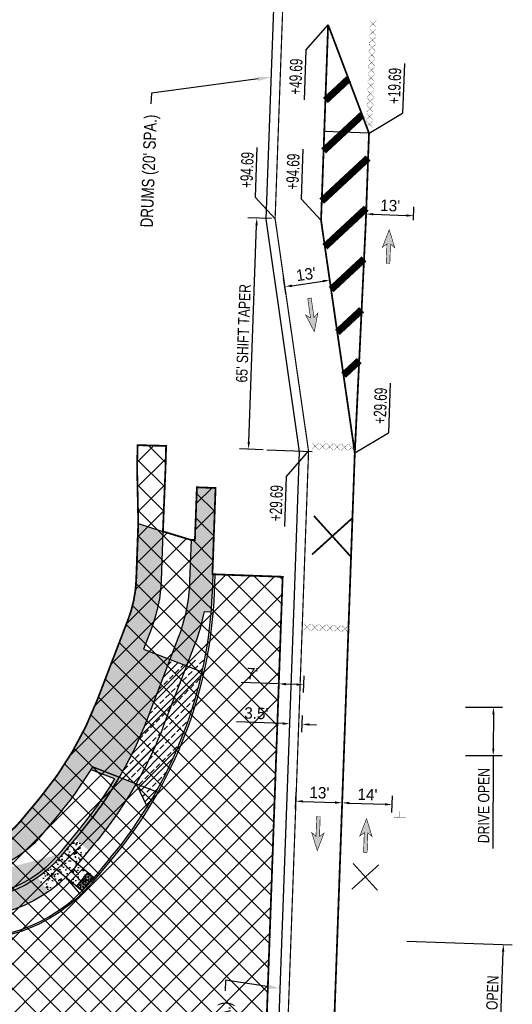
# Model space of a CAD drawing. Header units: feet. Extents: x 158973 to 162012, y 288249 to 289770.
# Tile 6 of 7: x 161689 to 161827, y 288955 to 289232. Entities that reach past the tile are written whole.
import ezdxf
from ezdxf import colors
from ezdxf.entities.mleader import LeaderData, LeaderLine
from ezdxf.math import Vec2, Vec3

# ---------------------------------------------------------------- set-up
doc = ezdxf.new("R2010")
doc.units = ezdxf.units.FT
doc.header["$MEASUREMENT"] = 0
for name, color, linetype in [('MT_P_Cells', 7, 'Continuous'), ('MT_P_Drums', 30, 'Continuous'), ('MT_P_Edge_Line', 7, 'Continuous'), ('MT_P_Text', 7, 'Continuous'), ('MT_P_Work_Area', 4, 'Continuous'), ('PV_P_Curb', 6, 'Continuous'), ('PV_P_Drive', 1, 'Continuous'), ('PV_P_EOP', 7, 'Continuous'), ('PV_P_Walk', 4, 'Continuous'), ('RD_P_Wall', 5, 'Continuous'), ('SC_Shading1', 247, 'Continuous'), ('SC_Shading2', 255, 'Continuous')]:
    doc.layers.add(name, color=color, linetype=linetype)
doc.styles.add('Slanted-Normal', font='font31.shx', dxfattribs={"height": 0.1})
doc.styles.get("Standard").update_dxf_attribs({"font": 'arial.ttf'})
doc.styles.add('Style-font31', font='font31.shx')
doc.linetypes.add('motdrum10', pattern='A,0,["●",Standard,S=0.167,R=0,X=-0.02,Y=-0.065],-0.5', length=0.5)
doc.dimstyles.new('COEC', dxfattribs={"dimscale": 13.9, "dimtxt": 0.18, "dimasz": 0.18, "dimexe": 0.18, "dimexo": 0.0625, "dimgap": 0.09, "dimtad": 1, "dimzin": 0, "dimdsep": 46, "dimtxsty": 'Standard', "dimcen": 0.09, "dimclrd": 256, "dimclre": 256, "dimclrt": 256, "dimaunit": 1, "dimadec": 4, "dimazin": 0, "dimtfac": 1, "dimtofl": 0, "dimtmove": 0, "dimatfit": 3, "dimfxl": 1, "dimtolj": 1, "dimtzin": 0, "dimlwd": -1, "dimlwe": -1, "dimarcsym": 0})

# ---------------------------------------------------------------- blocks, each defined once
blk = doc.blocks.new('*D1097')
at = {"layer": 'Defpoints', "color": 0, "transparency": 16777216}
for p in [(161776.11, 289158.41), (161776.54, 289155.44, -2.66), (161763.94, 289153.61, -2.66)]:
    blk.add_point(p, dxfattribs=at)
at = {"layer": 'MT_P_Text', "transparency": 16777216}
for p, q in [((161776.4, 289156.43), (161775.75, 289160.88)), ((161763.79, 289154.6), (161763.15, 289159.05)), ((161765.48, 289156.87), (161774.13, 289158.12))]:
    blk.add_line(p, q, dxfattribs=at)
for points in [[(161765.44, 289157.2), (161765.53, 289156.54), (161763.51, 289156.58)], [(161774.08, 289158.45), (161774.18, 289157.79), (161776.11, 289158.41)]]:
    blk.add_solid(points, dxfattribs=at)
at = {"layer": 'MT_P_Text', "transparency": 16777216, "insert": (161769.43, 289160.07), "char_height": 3.2, "attachment_point": 5, "rotation": 8.2494, "style": 'Style-font31'}
blk.add_mtext("\\A1;13'", dxfattribs=at)
blk = doc.blocks.new('*D1098')
at = {"layer": 'Defpoints', "color": 0, "transparency": 16777216}
for p in [(161786.24, 289174.78, -2.66), (161799.57, 289174.28, -2.66), (161799.66, 289176.53)]:
    blk.add_point(p, dxfattribs=at)
at = {"layer": 'MT_P_Text', "transparency": 16777216}
for p, q in [((161786.28, 289175.78), (161786.42, 289179.53)), ((161788.32, 289176.95), (161797.66, 289176.6)), ((161799.61, 289175.28), (161799.75, 289179.03))]:
    blk.add_line(p, q, dxfattribs=at)
for points in [[(161788.34, 289177.29), (161788.31, 289176.62), (161786.33, 289177.03)], [(161797.67, 289176.94), (161797.65, 289176.27), (161799.66, 289176.53)]]:
    blk.add_solid(points, dxfattribs=at)
at = {"layer": 'MT_P_Text', "transparency": 16777216, "insert": (161793.09, 289179.38), "char_height": 3.2, "attachment_point": 5, "rotation": 357.8477, "style": 'Style-font31'}
blk.add_mtext("\\A1;13'", dxfattribs=at)
blk = doc.blocks.new('*D1099')
at = {"layer": 'Defpoints', "color": 0, "transparency": 16777216}
for p in [(161755.62, 289175.88), (161760.76, 289175.7, -2.66), (161758.42, 289110.74, -2.66)]:
    blk.add_point(p, dxfattribs=at)
at = {"layer": 'MT_P_Text', "transparency": 16777216}
for p, q in [((161759.76, 289175.73), (161753.12, 289175.97)), ((161753.35, 289112.93), (161755.55, 289173.89)), ((161757.42, 289110.78), (161750.78, 289111.02))]:
    blk.add_line(p, q, dxfattribs=at)
for points in [[(161755.22, 289173.9), (161755.88, 289173.87), (161755.62, 289175.88)], [(161753.02, 289112.94), (161753.68, 289112.91), (161753.28, 289110.93)]]:
    blk.add_solid(points, dxfattribs=at)
at = {"layer": 'MT_P_Text', "transparency": 16777216, "insert": (161751.85, 289143.5), "char_height": 3.2, "attachment_point": 5, "rotation": 87.9316, "style": 'Style-font31'}
blk.add_mtext("\\A1;{\\W0.8;65' SHIFT TAPER}", dxfattribs=at)
blk = doc.blocks.new('*D1100')
at = {"layer": 'Defpoints', "color": 0, "transparency": 16777216}
for p in [(161779.6, 289011.52), (161766.49, 289008.79, -2.66), (161779.48, 289008.32, -2.66)]:
    blk.add_point(p, dxfattribs=at)
at = {"layer": 'MT_P_Text', "transparency": 16777216}
for p, q in [((161766.53, 289009.79), (161766.7, 289014.49)), ((161779.52, 289009.32), (161779.69, 289014.02)), ((161768.61, 289011.92), (161777.6, 289011.59))]:
    blk.add_line(p, q, dxfattribs=at)
for points in [[(161768.62, 289012.25), (161768.59, 289011.58), (161766.61, 289011.99)], [(161777.61, 289011.93), (161777.59, 289011.26), (161779.6, 289011.52)]]:
    blk.add_solid(points, dxfattribs=at)
at = {"layer": 'MT_P_Text', "transparency": 16777216, "insert": (161773.2, 289014.35), "char_height": 3.2, "attachment_point": 5, "rotation": 357.9316, "style": 'Style-font31'}
blk.add_mtext("\\A1;13'", dxfattribs=at)
blk = doc.blocks.new('*D1101')
at = {"layer": 'Defpoints', "color": 0, "transparency": 16777216}
for p in [(161793.64, 289011.01), (161779.48, 289008.32, -2.66), (161793.53, 289007.81, -2.66)]:
    blk.add_point(p, dxfattribs=at)
at = {"layer": 'MT_P_Text', "transparency": 16777216}
for p, q in [((161779.52, 289009.32), (161779.69, 289014.02)), ((161793.56, 289008.81), (161793.73, 289013.51)), ((161781.6, 289011.45), (161791.64, 289011.09))]:
    blk.add_line(p, q, dxfattribs=at)
for points in [[(161781.61, 289011.78), (161781.58, 289011.12), (161779.6, 289011.52)], [(161791.66, 289011.42), (161791.63, 289010.75), (161793.64, 289011.01)]]:
    blk.add_solid(points, dxfattribs=at)
at = {"layer": 'MT_P_Text', "transparency": 16777216, "insert": (161786.71, 289013.87), "char_height": 3.2, "attachment_point": 5, "rotation": 357.9316, "style": 'Style-font31'}
blk.add_mtext("\\A1;14'", dxfattribs=at)
blk = doc.blocks.new('*D1102')
at = {"layer": 'Defpoints', "color": 0, "transparency": 16777216}
for p in [(161768.39, 289033.59), (161764.77, 289030.51, -2.66), (161768.27, 289030.39, -2.66)]:
    blk.add_point(p, dxfattribs=at)
at = {"layer": 'MT_P_Text', "transparency": 16777216}
for p, q in [((161764.81, 289031.51), (161764.98, 289036.22)), ((161768.31, 289031.39), (161768.48, 289036.09)), ((161762.89, 289033.79), (161749.88, 289034.26)), ((161770.39, 289033.52), (161772.38, 289033.45))]:
    blk.add_line(p, q, dxfattribs=at)
for points in [[(161762.9, 289034.12), (161762.88, 289033.46), (161764.89, 289033.72)], [(161770.4, 289033.85), (161770.37, 289033.19), (161768.39, 289033.59)]]:
    blk.add_solid(points, dxfattribs=at)
at = {"layer": 'MT_P_Text', "transparency": 16777216, "insert": (161755.48, 289036.66), "char_height": 3.2, "attachment_point": 5, "rotation": 357.9316, "style": 'Style-font31'}
blk.add_mtext("\\A1;3.5'", dxfattribs=at)
blk = doc.blocks.new('*D1103')
at = {"layer": 'Defpoints', "color": 0, "transparency": 16777216}
for p in [(161768.79, 289044.69), (161761.68, 289041.74, -2.66), (161768.67, 289041.49, -2.66)]:
    blk.add_point(p, dxfattribs=at)
at = {"layer": 'MT_P_Text', "transparency": 16777216}
for p, q in [((161761.71, 289042.74), (161761.88, 289047.44)), ((161768.71, 289042.49), (161768.88, 289047.19)), ((161761.79, 289044.95), (161751.25, 289045.33)), ((161766.79, 289044.77), (161763.79, 289044.87))]:
    blk.add_line(p, q, dxfattribs=at)
for points in [[(161763.8, 289045.21), (161763.78, 289044.54), (161761.79, 289044.95)], [(161766.8, 289045.1), (161766.78, 289044.43), (161768.79, 289044.69)]]:
    blk.add_solid(points, dxfattribs=at)
at = {"layer": 'MT_P_Text', "transparency": 16777216, "insert": (161754.38, 289047.82), "char_height": 3.2, "attachment_point": 5, "rotation": 357.9316, "style": 'Style-font31'}
blk.add_mtext("\\A1;7'", dxfattribs=at)
blk = doc.blocks.new('*D1104')
at = {"layer": 'Defpoints', "color": 0, "transparency": 16777216}
for p in [(161813.29, 289038.41, 957.9), (161822.12, 289038.37), (161813.23, 289024.82, 957.92)]:
    blk.add_point(p, dxfattribs=at)
at = {"layer": 'MT_P_Text', "transparency": 16777216}
for p, q in [((161814.29, 289038.4), (161824.62, 289038.36)), ((161822.11, 289036.37), (161822.06, 289026.78)), ((161814.23, 289024.81), (161824.55, 289024.77)), ((161822.05, 289024.78), (161821.94, 288998.65))]:
    blk.add_line(p, q, dxfattribs=at)
for points in [[(161821.77, 289036.37), (161822.44, 289036.37), (161822.12, 289038.37)], [(161821.73, 289026.78), (161822.4, 289026.78), (161822.05, 289024.78)]]:
    blk.add_solid(points, dxfattribs=at)
at = {"layer": 'MT_P_Text', "transparency": 16777216, "insert": (161819.39, 289010.73), "char_height": 3.2, "attachment_point": 5, "rotation": 89.7428, "style": 'Style-font31'}
blk.add_mtext('\\A1;{\\W0.8;DRIVE OPEN}', dxfattribs=at)
blk = doc.blocks.new('*D1105')
at = {"layer": 'Defpoints', "color": 0, "transparency": 16777216}
for p in [(161796.77, 288972.63, 956.97), (161824.91, 288971.67), (161795.45, 288933.93, 956.79)]:
    blk.add_point(p, dxfattribs=at)
at = {"layer": 'MT_P_Text', "transparency": 16777216}
for p, q in [((161797.76, 288972.6), (161827.41, 288971.59)), ((161823.66, 288934.97), (161824.84, 288969.68)), ((161796.45, 288933.89), (161826.09, 288932.88))]:
    blk.add_line(p, q, dxfattribs=at)
for points in [[(161824.51, 288969.69), (161825.17, 288969.66), (161824.91, 288971.67)], [(161823.32, 288934.98), (161823.99, 288934.96), (161823.59, 288932.97)]]:
    blk.add_solid(points, dxfattribs=at)
at = {"layer": 'MT_P_Text', "transparency": 16777216, "insert": (161821.65, 288952.41), "char_height": 3.2, "attachment_point": 5, "rotation": 88.0482, "style": 'Style-font31'}
blk.add_mtext('\\A1;{\\W0.8;DRIVE OPEN}', dxfattribs=at)

msp = doc.modelspace()

# ---------------------------------------------------------------- hatches: boundary and pattern name
at = {"layer": 'MT_P_Cells', "true_color": 0x00b3b3}
h = msp.add_hatch(color=132, dxfattribs=at)
h.dxf.hatch_style = 1
h.paths.add_polyline_path([(161792.823, 289172.604), (161790.912, 289167.668), (161792.182, 289168.624), (161791.989, 289163.128), (161792.988, 289163.092), (161793.182, 289168.589), (161794.382, 289167.546)])
h = msp.add_hatch(color=132, dxfattribs=at)
h.dxf.hatch_style = 1
h.paths.add_polyline_path([(161771.771, 289143.948), (161772.772, 289149.145), (161771.692, 289147.978), (161770.903, 289153.421), (161769.913, 289153.278), (161770.702, 289147.835), (161769.336, 289148.647)])
h = msp.add_hatch(color=132, dxfattribs=at)
h.dxf.hatch_style = 1
h.paths.add_polyline_path([(161772.6, 288998.086), (161774.511, 289003.022), (161773.24, 289002.066), (161773.434, 289007.562), (161772.434, 289007.598), (161772.241, 289002.101), (161771.041, 289003.144)])
h = msp.add_hatch(color=132, dxfattribs=at)
h.dxf.hatch_style = 1
h.paths.add_polyline_path([(161786.452, 289007.092), (161784.541, 289002.156), (161785.812, 289003.112), (161785.618, 288997.615), (161786.617, 288997.58), (161786.811, 289003.077), (161788.011, 289002.034)])
at = {"layer": 'MT_P_Work_Area'}
h = msp.add_hatch(dxfattribs=at)
h.set_pattern_fill('ANSI37', color=247, scale=40)
edge = h.paths.add_edge_path()
edge.add_arc((161619.793, 289075.213), 97.417, 320.14535, 339.03848)
edge.add_line((161710.763, 289040.363), (161719.449, 289063.039))
edge.add_arc((161686.766, 289075.56), 35, 339.03848, 357.93162)
edge.add_line((161721.743, 289074.296), (161722.31, 289089.996))
edge.add_line((161722.31, 289089.996), (161721.973, 289106.054))
edge.add_line((161721.973, 289106.054), (161722.132, 289112.052))
edge.add_line((161722.132, 289112.052), (161730.129, 289111.839))
edge.add_line((161730.129, 289111.839), (161729.97, 289105.842))
edge.add_line((161729.97, 289105.842), (161729.235, 289087.8))
edge.add_line((161729.235, 289087.8), (161737.154, 289085.398))
edge.add_line((161737.154, 289085.398), (161738.221, 289085.391))
edge.add_line((161738.221, 289085.391), (161738.778, 289100.2))
edge.add_line((161738.778, 289100.2), (161744.025, 289100.011))
edge.add_line((161744.025, 289100.011), (161743.149, 289075.761))
edge.add_line((161743.149, 289075.761), (161743.809, 289075.738))
edge.add_line((161743.809, 289075.738), (161762.88, 289075.049))
edge.add_line((161762.88, 289075.049), (161762.7, 289070.052))
edge.add_line((161762.7, 289070.052), (161757.113, 288915.355))
edge.add_arc((162479.841, 288889.253), 723.2, 177.931615, 184.709565)
edge.add_line((161759.083, 288829.875), (161730.679, 288827.535))
edge.add_line((161730.679, 288827.535), (161724.501, 288827.026))
edge.add_line((161724.501, 288827.026), (161722.706, 288826.878))
edge.add_line((161722.706, 288826.878), (161721.704, 288829.517))
edge.add_line((161721.704, 288829.517), (161719.818, 288859.632))
edge.add_line((161719.818, 288859.632), (161714.345, 288859.727))
edge.add_line((161714.345, 288859.727), (161710.698, 288862.609))
edge.add_line((161710.698, 288862.609), (161709.867, 288878.229))
edge.add_arc((161593.969, 288796.183), 142, 35.29528, 47.0187)
edge.add_line((161690.779, 288900.067), (161675.451, 288900.603))
edge.add_line((161675.451, 288900.603), (161675.584, 288904.389))
edge.add_line((161675.584, 288904.389), (161588.73, 288907.219))
edge.add_line((161588.73, 288907.219), (161588.681, 288907.61))
edge.add_line((161588.681, 288907.61), (161585.418, 288905.037))
edge.add_line((161585.418, 288905.037), (161585.655, 288939.006))
edge.add_arc((161585.655, 288812.506), 126.5, 90, 101.37376)
edge.add_line((161560.708, 288936.522), (161504.642, 288925.244))
edge.add_line((161504.642, 288925.244), (161498.035, 288958.086))
edge.add_arc((161489.654, 288999.751), 42.5, 86.11997, 281.37376, ccw=False)
edge.add_line((161492.53, 289042.154), (161494.797, 289075.577))
edge.add_line((161494.797, 289075.577), (161494.793, 289087.936))
edge.add_line((161494.793, 289087.936), (161519.343, 289074.038))
edge.add_line((161519.343, 289074.038), (161521.997, 289078.19))
edge.add_line((161521.997, 289078.19), (161558.247, 289066.915))
edge.add_line((161558.247, 289066.915), (161554.675, 289063.417))
edge.add_arc((161489.654, 288999.751), 91, 28.69835, 44.39664, ccw=False)
edge.add_arc((161623.421, 289072.981), 61.5, 208.69835, 265.17178)
edge.add_arc((161602.042, 288819.883), 192.5, 78.80163, 85.17178, ccw=False)
edge.add_line((161639.427, 289008.717), (161643.258, 289114.801))
edge.add_line((161643.258, 289114.801), (161642.668, 289140.028))
edge.add_line((161642.668, 289140.028), (161653.661, 289139.631))
edge.add_line((161653.661, 289139.631), (161651.203, 289113.129))
edge.add_line((161651.203, 289113.129), (161647.369, 289006.97))
edge.add_arc((161602.042, 288819.883), 192.5, 69.83273, 76.38102, ccw=False)
edge.add_arc((161674.787, 289017.946), 18.5, 249.83273, 320.14535)
edge.add_line((161688.989, 289006.091), (161694.577, 289012.785))
at = {"layer": 'SC_Shading1'}
h = msp.add_hatch(dxfattribs=at)
h.set_pattern_fill('HONEY', color=256, scale=10)
h.set_pattern_definition([(0, (0, 0), (1.875, 1.0825317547), [1.25, -2.5]), (120, (0, 0), (-1.875, 1.0825317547), [1.25, -2.5]), (60, (0, 0), (4e-16, 2.1650635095), [-2.5, 1.25])])
edge = h.paths.add_edge_path()
edge.add_line((161710.763, 289040.363), (161719.449, 289063.039))
edge.add_arc((161686.766, 289075.56), 35, 339.03848, 357.93162)
edge.add_line((161721.743, 289074.296), (161722.31, 289089.996))
edge.add_line((161722.31, 289089.996), (161729.235, 289087.8))
edge.add_line((161729.235, 289087.8), (161728.738, 289074.044))
edge.add_arc((161686.766, 289075.56), 42, 339.03848, 357.93162, ccw=False)
edge.add_line((161725.986, 289060.535), (161723.739, 289054.668))
edge.add_line((161723.739, 289054.668), (161731.209, 289051.806))
edge.add_line((161731.209, 289051.806), (161724.77, 289034.997))
edge.add_arc((161619.793, 289075.213), 112.417, 329.82471, 339.03848, ccw=False)
edge.add_line((161716.976, 289018.707), (161709.4, 289021.61))
edge.add_arc((161619.793, 289075.213), 104.417, 320.14535, 329.1119, ccw=False)
edge.add_line((161699.951, 289008.299), (161694.363, 289001.605))
edge.add_arc((161674.787, 289017.946), 25.5, 249.83273, 320.14535, ccw=False)
edge.add_arc((161602.042, 288819.883), 185.5, 69.83273, 85.17178)
edge.add_arc((161623.421, 289072.981), 68.5, 208.69835, 265.17178, ccw=False)
edge.add_arc((161489.654, 288999.751), 84, 28.69835, 42.74431)
edge.add_line((161551.343, 289056.764), (161547.571, 289060.592))
edge.add_line((161547.571, 289060.592), (161547.956, 289071.536))
edge.add_line((161547.956, 289071.536), (161554.935, 289070.811))
edge.add_line((161554.935, 289070.811), (161554.675, 289063.417))
edge.add_arc((161489.654, 288999.751), 91, 28.69835, 44.39664, ccw=False)
edge.add_arc((161623.421, 289072.981), 61.5, 208.69835, 265.17178)
edge.add_arc((161602.042, 288819.883), 192.5, 78.80163, 85.17178, ccw=False)
edge.add_line((161639.427, 289008.717), (161643.258, 289114.801))
edge.add_line((161643.258, 289114.801), (161651.203, 289113.129))
edge.add_line((161651.203, 289113.129), (161647.369, 289006.97))
edge.add_arc((161602.042, 288819.883), 192.5, 69.83273, 76.38102, ccw=False)
edge.add_arc((161674.787, 289017.946), 18.5, 249.83273, 320.14535)
edge.add_line((161688.989, 289006.091), (161694.577, 289012.785))
edge.add_arc((161619.794, 289075.213), 97.416, 320.14519, 339.03854)
h = msp.add_hatch(dxfattribs=at)
h.set_pattern_fill('ANSI33', color=256, scale=12)
edge = h.paths.add_edge_path()
edge.add_line((161731.209, 289051.806), (161735.878, 289050.017))
edge.add_line((161735.878, 289050.017), (161741.251, 289053.313))
edge.add_arc((161619.793, 289075.213), 123.417, 328.29802, 349.77895, ccw=False)
edge.add_line((161724.795, 289010.358), (161721.704, 289016.896))
edge.add_line((161721.704, 289016.896), (161716.976, 289018.707))
edge.add_arc((161619.793, 289075.213), 112.417, 329.82471, 339.03848)
edge.add_line((161724.77, 289034.997), (161731.209, 289051.806))
h = msp.add_hatch(dxfattribs=at)
h.set_pattern_fill('AR-B88', color=256, scale=0.1)
edge = h.paths.add_edge_path()
edge.add_line((161597.235, 289001.99), (161596.946, 289001.208))
edge.add_arc((161623.421, 289072.981), 76.5, 249.75251, 265.17178)
edge.add_arc((161602.042, 288819.883), 177.5, 69.83273, 85.17178, ccw=False)
edge.add_arc((161674.787, 289017.946), 33.5, 249.83273, 320.14535)
edge.add_line((161700.504, 288996.478), (161706.092, 289003.172))
edge.add_arc((161619.796, 289075.211), 112.412, 320.14508, 329.8248)
edge.add_line((161716.976, 289018.707), (161709.4, 289021.61))
edge.add_line((161709.4, 289021.61), (161709.102, 289020.831))
edge.add_line((161709.102, 289020.831), (161715.759, 289018.281))
edge.add_arc((161619.809, 289075.203), 111.564, 320.14412, 329.32185, ccw=False)
edge.add_line((161705.452, 289003.706), (161699.864, 288997.012))
edge.add_arc((161674.787, 289017.946), 32.667, 249.83273, 320.14535, ccw=False)
edge.add_arc((161602.042, 288819.883), 178.333, 69.83273, 85.17178)
edge.add_arc((161623.421, 289072.981), 75.667, 249.75251, 265.17178, ccw=False)
h = msp.add_hatch(dxfattribs=at)
h.set_pattern_fill('AR-CONC', color=256, scale=0.5, angle=90)
h.set_pattern_definition([(140, (239.9995, 84.416), (0.313760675, 3.586300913), [0.375, -4.125]), (85, (239.9995, 84.416), (-3.76096067, -0.69375667), [0.3, -3.3]), (190.4514445, (240.0257, 84.7148), (-3.447199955, 2.892544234), [0.31870096, -3.50571056]), (136.1842, (238.9995, 84.416), (0.827596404, 5.336206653), [0.5625, -6.1875]), (186.6356355, (239.0685, 84.8606), (-4.870593, 4.67330973), [0.47805171, -5.2585688]), (81.184164, (238.9995, 84.416), (-4.870593, 4.673309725), [0.45, -4.950000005]), (111, (239.2495, 84.916), (2.013094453, 2.98453526), [0.375, -4.125]), (56, (239.2495, 84.916), (-3.625750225, 1.21657666), [0.3, -3.3]), (161.4514447, (239.4173, 85.1646), (-1.612655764, 4.201111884), [0.31870095, -3.50571056]), (127.5, (239.9995, 84.4159), (-1.664469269, 0.0607992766), [0, -3.26, 0, -3.35, 0, -3.3125]), (97.5, (239.9995, 84.416), (-1.972058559, 1.315347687), [0, -1.91, 0, -3.185, 0, -1.2625]), (57.5, (239.9995, 83.3009), (0.1127743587, 2.669112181), [0, -1.25, 0, -3.9, 0, -5.175]), (47.5, (239.9995, 82.801), (-0.500524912, 2.915930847), [0, -1.625, 0, -2.59, 0, -3.675])])
edge = h.paths.add_edge_path()
edge.add_line((161705.202, 288994.303), (161710.449, 288991.226))
edge.add_line((161710.449, 288991.226), (161708.948, 288989.429))
edge.add_arc((161674.787, 289017.946), 44.5, 314.13547, 320.14535, ccw=False)
edge.add_line((161705.775, 288986.009), (161701.864, 288990.576))
edge.add_arc((161674.787, 289017.946), 38.5, 305.16534, 314.69157, ccw=False)
edge.add_line((161696.961, 288986.473), (161694.081, 288990.56))
edge.add_arc((161674.787, 289017.946), 33.5, 305.16534, 313.87452)
edge.add_arc((161674.787, 289017.946), 33.5, 313.87452, 320.14535)
edge.add_line((161700.504, 288996.478), (161701.363, 288997.507))
edge.add_line((161701.363, 288997.507), (161704.567, 289001.346))
edge.add_line((161704.567, 289001.346), (161708.406, 288998.141))
edge.add_line((161708.406, 288998.141), (161705.202, 288994.303))
h = msp.add_hatch(dxfattribs=at)
h.set_pattern_fill('HEX', color=256, scale=2)
h.set_pattern_definition([(0, (12.62414, 8.09888), (0, 0.4330127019), [0.25, -0.5]), (120, (12.62414, 8.09888), (-0.375, -0.21650635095), [0.25, -0.5]), (60, (12.87414, 8.09888), (-0.375, 0.21650635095), [0.25, -0.5])])
h.paths.add_polyline_path([(161704.952, 288987.998), (161708.157, 288991.836), (161709.692, 288990.555), (161706.488, 288986.716)])
at = {"layer": 'SC_Shading2'}
h = msp.add_hatch(color=256, dxfattribs=at)
h.dxf.hatch_style = 1
h.paths.add_polyline_path([(161737.154, 289085.398), (161738.242, 289085.359), (161738.778, 289100.2), (161744.025, 289100.011), (161743.149, 289075.761), (161736.814, 289075.99)])
h = msp.add_hatch(color=256, dxfattribs=at)
h.dxf.hatch_style = 1
edge = h.paths.add_edge_path()
edge.add_arc((161686.766, 289075.56), 50, 339.03848, 357.93162)
edge.add_line((161736.733, 289073.755), (161736.814, 289075.99))
edge.add_line((161736.814, 289075.99), (161743.31, 289075.756))
edge.add_line((161743.31, 289075.756), (161743.129, 289070.759))
edge.add_arc((161619.793, 289075.213), 123.417, 355.33387, 357.93162, ccw=False)
edge.add_line((161742.8, 289065.173), (161740.807, 289065.336))
edge.add_arc((161686.766, 289075.56), 55, 339.03848, 349.28732, ccw=False)
edge.add_line((161738.126, 289055.884), (161735.878, 289050.017))
edge.add_line((161735.878, 289050.017), (161731.209, 289051.806))
edge.add_line((161731.209, 289051.806), (161733.457, 289057.673))
h = msp.add_hatch(color=256, dxfattribs=at)
h.dxf.hatch_style = 1
edge = h.paths.add_edge_path()
edge.add_line((161704.567, 289001.346), (161708.406, 288998.141))
edge.add_line((161708.406, 288998.141), (161709.93, 288999.968))
edge.add_arc((161619.796, 289075.211), 117.413, 320.1451, 330.22034)
edge.add_line((161721.704, 289016.896), (161716.976, 289018.707))
edge.add_arc((161619.796, 289075.211), 112.412, 320.14508, 329.8248, ccw=False)
edge.add_line((161706.092, 289003.172), (161704.567, 289001.346))
h = msp.add_hatch(color=256, dxfattribs=at)
h.dxf.hatch_style = 1
edge = h.paths.add_edge_path()
edge.add_arc((161623.421, 289072.981), 76.5, 242.84584, 265.17178)
edge.add_arc((161602.042, 288819.883), 177.5, 69.83273, 85.17178, ccw=False)
edge.add_arc((161674.787, 289017.946), 33.5, 249.83273, 305.16534)
edge.add_line((161694.081, 288990.56), (161696.961, 288986.473))
edge.add_arc((161674.787, 289017.946), 38.5, 249.83273, 305.16534, ccw=False)
edge.add_arc((161602.042, 288819.883), 172.5, 69.83273, 85.17178)
edge.add_arc((161623.421, 289072.981), 81.5, 242.73091, 265.17178, ccw=False)
edge.add_line((161586.08, 289000.539), (161588.507, 289004.913))

# ---------------------------------------------------------------- linework, layer by layer
at = {"layer": 'MT_P_Cells', "const_width": 0.16, "flags": 128}
for points in [[(161792.823, 289172.604), (161790.912, 289167.668), (161792.182, 289168.624), (161791.989, 289163.128), (161792.988, 289163.092), (161793.182, 289168.589), (161794.382, 289167.546), (161792.823, 289172.604)], [(161771.771, 289143.948), (161772.772, 289149.145), (161771.692, 289147.978), (161770.903, 289153.421), (161769.913, 289153.278), (161770.702, 289147.835), (161769.336, 289148.647), (161771.771, 289143.948)], [(161772.6, 288998.086), (161774.511, 289003.022), (161773.24, 289002.066), (161773.434, 289007.562), (161772.434, 289007.598), (161772.241, 289002.101), (161771.041, 289003.144), (161772.6, 288998.086)], [(161786.452, 289007.092), (161784.541, 289002.156), (161785.812, 289003.112), (161785.618, 288997.615), (161786.617, 288997.58), (161786.811, 289003.077), (161788.011, 289002.034), (161786.452, 289007.092)]]:
    msp.add_lwpolyline(points, dxfattribs=at)
at = {"layer": 'MT_P_Cells', "color": 1, "const_width": 0.1, "elevation": 960.526, "flags": 128}
for points in [[(161795.846, 289009.1), (161795.781, 289007.409)], [(161797.491, 289007.343), (161794.071, 289007.475)]]:
    msp.add_lwpolyline(points, dxfattribs=at)
at = {"layer": 'MT_P_Drums', "linetype": 'motdrum10', "flags": 128}
msp.add_lwpolyline([(161767.651, 289110.183), (161758.255, 289175.565), (161761.884, 289276.059)], dxfattribs=at)
msp.add_lwpolyline([(161762.824, 288827.173, -0.0306261), (161760.61, 288915.229), (161766.197, 289069.926), (161767.651, 289110.183)], format="xyb", dxfattribs=at)
at = {"layer": 'MT_P_Edge_Line', "const_width": 0.333, "flags": 128}
msp.add_lwpolyline([(161788.736, 288659.8, -0.0141171), (161776.889, 288699.168), (161774.436, 288759.72, -0.0544804), (161763.109, 288915.139), (161768.696, 289069.836), (161770.158, 289110.317), (161760.761, 289175.699), (161764.383, 289275.969, 0.048269), (161760.897, 289333.652, 0.3478349), (161753.594, 289340.38), (161752.758, 289340.442)], format="xyb", dxfattribs=at)
at = {"layer": 'MT_P_Edge_Line', "color": 2, "const_width": 0.5, "flags": 128}
msp.add_lwpolyline([(161804.24, 288667.054), (161804.413, 288670.389, 0.0803805), (161800.954, 288702.147, -0.076406), (161776.1, 288914.67), (161781.687, 289069.366), (161783.149, 289109.848), (161773.67, 289175.233), (161775.655, 289230.197)], format="xyb", dxfattribs=at)
at = {"layer": 'MT_P_Edge_Line', "color": 2, "flags": 128}
for points, const_width in [([(161787.144, 289199.762), (161775.655, 289230.197)], 0.5), ([(161774.886, 289208.926), (161781.398, 289214.983)], 2), ([(161774.376, 289194.793), (161785.214, 289204.875)], 2), ([(161783.149, 289109.848), (161786.241, 289174.779), (161787.144, 289199.762)], 0.5), ([(161773.866, 289180.66), (161786.891, 289192.778)], 2), ([(161774.744, 289167.819), (161786.381, 289178.645)], 2), ([(161776.489, 289155.784), (161785.747, 289164.397)], 2), ([(161778.234, 289143.75), (161785.066, 289150.106)], 2), ([(161779.979, 289131.715), (161784.386, 289135.814)], 2)]:
    msp.add_lwpolyline(points, dxfattribs=dict(at, const_width=const_width))
at = {"layer": 'MT_P_Edge_Line', "flags": 128}
for points, const_width, elevation in [([(161789.207, 289231.354), (161787.33, 289229.607)], 0.08, 962.295), ([(161789.207, 289231.354), (161787.33, 289229.607)], 0.08, 962.295), ([(161789.141, 289229.542), (161787.395, 289231.419)], 0.08, 962.295), ([(161789.141, 289229.542), (161787.395, 289231.419)], 0.08, 962.295), ([(161789.044, 289226.827), (161787.167, 289225.081)], 0.08, 962.264), ([(161789.044, 289226.827), (161787.167, 289225.081)], 0.08, 962.264), ([(161788.978, 289225.015), (161787.232, 289226.893)], 0.08, 962.264), ([(161788.978, 289225.015), (161787.232, 289226.893)], 0.08, 962.264), ([(161789.122, 289229.005), (161787.245, 289227.258)], 0.08, 962.279), ([(161789.122, 289229.005), (161787.245, 289227.258)], 0.08, 962.279), ([(161789.057, 289227.193), (161787.31, 289229.07)], 0.08, 962.279), ([(161789.057, 289227.193), (161787.31, 289229.07)], 0.08, 962.279), ([(161788.967, 289224.689), (161787.089, 289222.942)], 0.08, 962.249), ([(161788.967, 289224.689), (161787.089, 289222.942)], 0.08, 962.249), ([(161788.901, 289222.877), (161787.155, 289224.754)], 0.08, 962.249), ([(161788.901, 289222.877), (161787.155, 289224.754)], 0.08, 962.249), ([(161788.891, 289222.599), (161787.014, 289220.853)], 0.08, 962.234), ([(161788.891, 289222.599), (161787.014, 289220.853)], 0.08, 962.234), ([(161788.826, 289220.787), (161787.08, 289222.665)], 0.08, 962.234), ([(161788.826, 289220.787), (161787.08, 289222.665)], 0.08, 962.234), ([(161788.738, 289218.354), (161786.861, 289216.607)], 0.08, 962.205), ([(161788.738, 289218.354), (161786.861, 289216.607)], 0.08, 962.205), ([(161788.673, 289216.542), (161786.927, 289218.419)], 0.08, 962.205), ([(161788.673, 289216.542), (161786.927, 289218.419)], 0.08, 962.205), ([(161788.814, 289220.454), (161786.937, 289218.707)], 0.08, 962.22), ([(161788.814, 289220.454), (161786.937, 289218.707)], 0.08, 962.22), ([(161788.749, 289218.642), (161787.002, 289220.519)], 0.08, 962.22), ([(161788.749, 289218.642), (161787.002, 289220.519)], 0.08, 962.22), ([(161788.66, 289216.173), (161786.783, 289214.427)], 0.08, 962.19), ([(161788.66, 289216.173), (161786.783, 289214.427)], 0.08, 962.19), ([(161788.594, 289214.361), (161786.848, 289216.238)], 0.08, 962.19), ([(161788.594, 289214.361), (161786.848, 289216.238)], 0.08, 962.19), ([(161788.581, 289213.983), (161786.704, 289212.237)], 0.08, 962.175), ([(161788.581, 289213.983), (161786.704, 289212.237)], 0.08, 962.175), ([(161788.515, 289212.172), (161786.769, 289214.049)], 0.08, 962.175), ([(161788.515, 289212.172), (161786.769, 289214.049)], 0.08, 962.175), ([(161788.499, 289211.701), (161786.621, 289209.954)], 0.08, 962.159), ([(161788.499, 289211.701), (161786.621, 289209.954)], 0.08, 962.159), ([(161788.433, 289209.889), (161786.687, 289211.766)], 0.08, 962.159), ([(161788.433, 289209.889), (161786.687, 289211.766)], 0.08, 962.159), ([(161788.346, 289207.476), (161786.469, 289205.73)], 0.08, 962.13), ([(161788.346, 289207.476), (161786.469, 289205.73)], 0.08, 962.13), ([(161788.281, 289205.664), (161786.535, 289207.541)], 0.08, 962.13), ([(161788.281, 289205.664), (161786.535, 289207.541)], 0.08, 962.13), ([(161788.423, 289209.616), (161786.546, 289207.87)], 0.08, 962.144), ([(161788.423, 289209.616), (161786.546, 289207.87)], 0.08, 962.144), ([(161788.358, 289207.805), (161786.612, 289209.682)], 0.08, 962.144), ([(161788.358, 289207.805), (161786.612, 289209.682)], 0.08, 962.144), ([(161788.268, 289205.292), (161786.39, 289203.545)], 0.08, 962.114), ([(161788.268, 289205.292), (161786.39, 289203.545)], 0.08, 962.114), ([(161788.202, 289203.48), (161786.456, 289205.357)], 0.08, 962.114), ([(161788.202, 289203.48), (161786.456, 289205.357)], 0.08, 962.114), ([(161788.191, 289203.16), (161786.314, 289201.414)], 0.08, 962.1), ([(161788.191, 289203.16), (161786.314, 289201.414)], 0.08, 962.1), ([(161788.125, 289201.348), (161786.379, 289203.225)], 0.08, 962.1), ([(161788.125, 289201.348), (161786.379, 289203.225)], 0.08, 962.1), ([(161772.997, 289112.616), (161771.105, 289110.885)], 0.08, 961.626), ([(161772.917, 289110.805), (161771.185, 289112.696)], 0.08, 961.626), ([(161775.064, 289112.544), (161773.173, 289110.813)], 0.08, 961.598), ([(161774.984, 289110.733), (161773.253, 289112.624)], 0.08, 961.598), ([(161777.087, 289112.473), (161775.196, 289110.742)], 0.08, 961.57), ([(161777.007, 289110.662), (161775.276, 289112.553)], 0.08, 961.57), ([(161779.142, 289112.401), (161777.251, 289110.67)], 0.08, 961.542), ([(161779.062, 289110.59), (161777.331, 289112.481)], 0.08, 961.542), ([(161781.206, 289112.328), (161779.315, 289110.597)], 0.08, 961.513), ([(161781.126, 289110.517), (161779.395, 289112.408)], 0.08, 961.513), ([(161783.245, 289112.257), (161781.354, 289110.526)], 0.08, 961.486), ([(161783.165, 289110.446), (161781.434, 289112.337)], 0.08, 961.486), ([(161782.534, 289091.618), (161771.13, 289081.294)], 0.48, 961.374), ([(161781.994, 289080.754), (161771.67, 289092.158)], 0.48, 961.374), ([(161770.703, 289061.763), (161768.812, 289060.032)], 0.08, 961.313), ([(161770.623, 289059.952), (161768.892, 289061.843)], 0.08, 961.313), ([(161772.878, 289061.673), (161770.987, 289059.942)], 0.08, 961.26), ([(161772.798, 289059.862), (161771.067, 289061.753)], 0.08, 961.26), ([(161775.042, 289061.584), (161773.151, 289059.852)], 0.08, 961.207), ([(161774.962, 289059.772), (161773.231, 289061.664)], 0.08, 961.207), ([(161777.118, 289061.498), (161775.227, 289059.767)], 0.08, 961.157), ([(161777.038, 289059.687), (161775.307, 289061.578)], 0.08, 961.157), ([(161779.269, 289061.409), (161777.378, 289059.678)], 0.08, 961.105), ([(161779.189, 289059.598), (161777.458, 289061.489)], 0.08, 961.105), ([(161781.345, 289061.323), (161779.454, 289059.592)], 0.08, 961.054), ([(161781.265, 289059.512), (161779.534, 289061.403)], 0.08, 961.054)]:
    msp.add_lwpolyline(points, dxfattribs=dict(at, const_width=const_width, elevation=elevation))
msp.add_lwpolyline([(161787.144, 289199.762), (161774.572, 289200.216)], dxfattribs=at)
at = {"layer": 'MT_P_Edge_Line', "const_width": 0.32, "flags": 128}
for points in [[(161789.918, 288994.12), (161782.316, 288987.238)], [(161789.558, 288986.878), (161782.676, 288994.48)]]:
    msp.add_lwpolyline(points, dxfattribs=at)
at = {"layer": 'MT_P_Text', "flags": 128}
for points in [[(161769.388, 289223.057), (161775.655, 289230.197)], [(161769.388, 289223.057), (161768.884, 289209.086)], [(161797.099, 289219.353), (161796.594, 289205.382)], [(161787.144, 289199.762), (161796.594, 289205.382)], [(161755.639, 289195.713), (161755.134, 289181.743)], [(161768.547, 289195.247), (161768.042, 289181.276)], [(161760.761, 289175.699), (161755.134, 289181.743)], [(161773.67, 289175.233), (161768.042, 289181.276)], [(161793.104, 289129.438), (161792.6, 289115.468)], [(161783.149, 289109.848), (161792.6, 289115.468)], [(161758.415, 289110.741), (161771.157, 289110.281)], [(161763.891, 289103.177), (161770.158, 289110.317)], [(161763.891, 289103.177), (161763.387, 289089.206)]]:
    msp.add_lwpolyline(points, dxfattribs=at)
at = {"layer": 'MT_P_Work_Area', "const_width": 0.5, "flags": 128}
for points in [[(161504.642, 288925.244), (161498.035, 288958.086, -1.142832), (161492.53, 289042.154), (161494.797, 289075.577), (161494.793, 289087.936), (161519.343, 289074.038), (161521.997, 289078.19), (161558.247, 289066.915), (161554.675, 289063.417, -0.068604), (161569.476, 289043.449, 0.2515233), (161618.245, 289011.699, -0.0278022), (161639.427, 289008.717), (161643.258, 289114.801), (161642.668, 289140.028), (161653.661, 289139.631), (161651.203, 289113.129), (161647.369, 289006.97, -0.0285801), (161668.409, 289000.58, 0.3167991), (161688.989, 289006.091), (161694.577, 289012.785)], [(161694.577, 289012.785, 0.0826241), (161710.763, 289040.363), (161719.449, 289063.039, 0.0826241), (161721.743, 289074.296), (161722.31, 289089.996), (161721.973, 289106.054), (161722.132, 289112.052), (161730.129, 289111.839), (161729.97, 289105.842), (161729.235, 289087.8), (161737.154, 289085.398), (161738.221, 289085.391), (161738.778, 289100.2), (161744.025, 289100.011), (161743.149, 289075.761), (161743.809, 289075.738), (161762.88, 289075.049), (161762.7, 289070.052), (161757.113, 288915.355, 0.029583)]]:
    msp.add_lwpolyline(points, format="xyb", dxfattribs=at)
at = {"layer": 'PV_P_Curb', "flags": 128}
for points in [[(161743.129, 289070.759), (161743.31, 289075.756)], [(161743.809, 289075.738), (161743.31, 289075.756)], [(161714.536, 288996.123), (161708.948, 288989.429)]]:
    msp.add_lwpolyline(points, dxfattribs=at)
at = {"layer": 'PV_P_Curb'}
for centre, radius, start, end in [((161619.793, 289075.213), 123.417, 320.14535, 357.93162), ((161674.787, 289017.946), 44.5, 249.83273, 320.14535)]:
    msp.add_arc(centre, radius, start, end, dxfattribs=at)
at = {"layer": 'PV_P_Drive', "flags": 128}
for points in [[(161721.743, 289074.296), (161722.31, 289089.996)], [(161722.31, 289089.996), (161729.235, 289087.8)], [(161719.449, 289063.039), (161710.763, 289040.363)], [(161723.739, 289054.668), (161740.721, 289048.162)], [(161741.251, 289053.313), (161741.726, 289053.131)], [(161709.4, 289021.61), (161727.842, 289014.545)], [(161721.704, 289016.896), (161724.795, 289010.358)], [(161694.577, 289012.785), (161688.989, 289006.091)], [(161724.795, 289010.358), (161725.27, 289010.176)]]:
    msp.add_lwpolyline(points, dxfattribs=at)
for points in [[(161729.235, 289087.8), (161728.738, 289074.044, -0.0826241), (161725.986, 289060.535), (161723.739, 289054.668)], [(161709.4, 289021.61, -0.0391457), (161699.951, 289008.299), (161694.363, 289001.605, -0.3167991), (161665.996, 288994.01, 0.0670294), (161617.655, 289004.724, -0.2515233), (161563.336, 289040.088, 0.0774378), (161547.571, 289060.592, 0.0774378)], [(161731.209, 289051.806), (161724.77, 289034.997, -0.0402244), (161716.976, 289018.707)], [(161735.878, 289050.017), (161729.439, 289033.209, -0.0384958), (161721.704, 289016.896)]]:
    msp.add_lwpolyline(points, format="xyb", dxfattribs=at)
at = {"layer": 'PV_P_Drive'}
for centre, radius, start, end in [((161686.766, 289075.56), 35, 339.03848, 357.93162), ((161619.793, 289075.213), 97.417, 320.14535, 339.03848)]:
    msp.add_arc(centre, radius, start, end, dxfattribs=at)
at = {"layer": 'PV_P_EOP', "flags": 128}
for points in [[(161743.809, 289075.738), (161743.629, 289070.741, -0.166384), (161714.92, 288995.802), (161709.332, 288989.108, -0.3167991), (161659.273, 288975.705)], [(161762.875, 288794.503, -0.0418979), (161757.113, 288915.355), (161762.7, 289070.052), (161762.88, 289075.049), (161743.809, 289075.738)]]:
    msp.add_lwpolyline(points, format="xyb", dxfattribs=at)
at = {"layer": 'PV_P_Walk', "elevation": 961.88, "flags": 128}
for points in [[(161738.778, 289100.2), (161738.242, 289085.359)], [(161744.025, 289100.011), (161738.778, 289100.2)], [(161744.025, 289100.011), (161743.149, 289075.761)]]:
    msp.add_lwpolyline(points, dxfattribs=at)
at = {"layer": 'PV_P_Walk', "flags": 128}
for points in [[(161737.154, 289085.398), (161736.733, 289073.755, -0.0826241), (161733.457, 289057.673), (161731.209, 289051.806)], [(161740.807, 289065.336, -0.0447488), (161738.126, 289055.884), (161735.878, 289050.017)], [(161716.976, 289018.707, -0.0422609), (161706.092, 289003.172), (161700.504, 288996.478, -0.3167991), (161663.237, 288986.5, 0.0670294), (161616.982, 288996.753, -0.2515233), (161556.318, 289036.246, 0.0757507), (161542.423, 289054.445)], [(161721.704, 289016.896, -0.0439899), (161709.93, 288999.968), (161704.342, 288993.274, -0.3167991), (161661.514, 288981.807, 0.0670294), (161616.561, 288991.77, -0.2515233), (161551.932, 289033.845, 0.0721816), (161539.672, 289050.141)]]:
    msp.add_lwpolyline(points, format="xyb", dxfattribs=at)
for points in [[(161737.154, 289085.398), (161738.242, 289085.359)], [(161740.807, 289065.336), (161742.8, 289065.173)], [(161710.192, 288990.138), (161701.363, 288997.507)], [(161706.873, 288986.395), (161698.005, 288993.797)], [(161704.952, 288987.998), (161708.157, 288991.836)], [(161710.832, 288990.905), (161710.449, 288991.226)], [(161701.864, 288990.576), (161705.775, 288986.009)], [(161706.488, 288986.716), (161709.692, 288990.555)], [(161706.161, 288985.687), (161705.775, 288986.009)]]:
    msp.add_lwpolyline(points, dxfattribs=at)
at = {"layer": 'RD_P_Wall', "flags": 128}
for points in [[(161706.092, 289003.172, 0.0422609), (161716.976, 289018.707), (161709.4, 289021.61)], [(161705.452, 289003.706, 0.0400612), (161715.759, 289018.281), (161709.102, 289020.831)], [(161705.452, 289003.706), (161699.864, 288997.012, -0.3167991), (161663.525, 288987.282, 0.0670294), (161617.052, 288997.583, -0.067381), (161597.235, 289001.99, -0.067381)]]:
    msp.add_lwpolyline(points, format="xyb", dxfattribs=at)

# ---------------------------------------------------------------- texts
at = {"layer": 'MT_P_Text', "char_height": 3.5, "attachment_point": 5, "rotation": 87.93162, "style": 'Style-font31'}
for s, insert in [('{\\W0.7;+49.69}', (161766.575, 289215.639)), ('{\\W0.7;+19.69}', (161794.325, 289213.035)), ('{\\W0.7;+94.69}', (161752.865, 289189.395)), ('{\\W0.7;+94.69}', (161765.773, 289188.929)), ('{\\W0.7;+29.69}', (161790.331, 289123.12)), ('{\\W0.7;+29.69}', (161761.078, 289095.759))]:
    msp.add_mtext_dynamic_manual_height_columns(s, width=12.99244, gutter_width=10, heights=[0], dxfattribs=dict(at, insert=insert))

# ---------------------------------------------------------------- dimensions: what is measured, and where the dimension line sits
at = {"layer": 'MT_P_Text'}
for p1, p2, distance, text, picture, middle in [((161786.241, 289174.779), (161799.572, 289174.278), 2.253, "13'", '*D1098', (161793.089, 289179.378, 2.662)), ((161758.415, 289110.741), (161760.761, 289175.699), 5.143, "{\\W0.8;65' SHIFT TAPER}", '*D1099', (161751.851, 289143.499, 2.662)), ((161763.936, 289153.611), (161776.54, 289155.438), 2.999, "13'", '*D1097', (161769.434, 289160.066, 2.662)), ((161766.491, 289008.786), (161779.482, 289008.316), 3.206, "13'", '*D1100', (161773.196, 289014.354, 2.662)), ((161779.482, 289008.316), (161793.527, 289007.809), 3.206, "14'", '*D1101', (161786.714, 289013.865, 2.662)), ((161795.446, 288933.929, 959.455), (161796.765, 288972.634, 959.628), -28.16, '{\\W0.8;DRIVE OPEN}', '*D1105', (161821.651, 288952.411, 2.662))]:
    dim = msp.add_aligned_dim(p1=p1, p2=p2, distance=distance, text=text, dimstyle='COEC', override={"dimscale": 20, "dimtxt": 0.16, "dimasz": 0.1, "dimexe": 0.125, "dimexo": 0.05, "dimgap": 0.05, "dimtxsty": 'Style-font31'}, dxfattribs=at)
    dim.commit()
    dim.dimension.update_dxf_attribs({"geometry": picture, "text_midpoint": middle})
for base, p1, p2, angle, text, picture, middle in [((161768.788, 289044.693, 2.662), (161761.677, 289041.742), (161768.673, 289041.489), 357.93162, "7'", '*D1103', (161754.29, 289045.217, 2.662)), ((161768.387, 289033.593, 2.662), (161764.774, 289030.515), (161768.272, 289030.389), 357.93162, "3.5'", '*D1102', (161755.388, 289034.062, 2.662)), ((161822.116, 289038.369, 2.662), (161813.228, 289024.819, 960.587), (161813.289, 289038.409, 960.561), 89.74282, '{\\W0.8;DRIVE OPEN}', '*D1104', (161821.992, 289010.717, 2.662))]:
    dim = msp.add_linear_dim(base=base, p1=p1, p2=p2, angle=angle, text=text, dimstyle='COEC', override={"dimscale": 20, "dimtxt": 0.16, "dimasz": 0.1, "dimexe": 0.125, "dimexo": 0.05, "dimgap": 0.05, "dimtxsty": 'Style-font31'}, dxfattribs=at)
    dim.commit()
    dim.dimension.update_dxf_attribs({"geometry": picture, "text_midpoint": middle, "dimtype": 161})

# ---------------------------------------------------------------- leaders
ml = msp.add_multileader_mtext('Standard', dxfattribs=at)
ml.set_content("{\\W0.8;DRUMS (20' SPA.)}", color=256, style='Slanted-Normal')
ml.set_leader_properties()
ml.build(insert=Vec2(0, 0))
ml.multileader.update_dxf_attribs({"dogleg_length": 0.1, "arrow_head_size": 3.75, "scale": 30})
ctx = ml.context
ctx.base_point, ctx.scale, ctx.char_height, ctx.arrow_head_size, ctx.landing_gap_size, ctx.plane_origin, ctx.plane_x_axis, ctx.plane_y_axis = Vec3(161724.397, 289166.9), 30, 3.4998, 3.75, 3, Vec3(161778.402, 289123.731), Vec3(0.0360914, 0.9993485), Vec3(-0.9993485, 0.0360914)
ctx.text_align_type = 2
notes = []
notes.append((ctx, [(1, (1, 1, 0), (161725.988, 289210.959), (-0.0360914, -0.9993485), 3, [(0, [(161759.698, 289215.517)], 0, [])])]))
ctx.mtext.insert, ctx.mtext.text_direction, ctx.mtext.rotation, ctx.mtext.alignment, ctx.mtext.flow_direction = Vec3(161724.023, 289205.026), Vec3(0.0360914, 0.9993485), 1.5346971, 3, 5
ml = msp.add_multileader_mtext('Standard', dxfattribs=at)
ml.set_content("{\\W0.8;DRUMS (20' SPA.)}", color=256, style='Slanted-Normal')
ml.set_leader_properties()
ml.build(insert=Vec2(0, 0))
ml.multileader.update_dxf_attribs({"dogleg_length": 0.1, "arrow_head_size": 3.75, "scale": 30})
ctx = ml.context
ctx.base_point, ctx.scale, ctx.char_height, ctx.arrow_head_size, ctx.landing_gap_size, ctx.plane_origin, ctx.plane_x_axis, ctx.plane_y_axis = Vec3(161745.23, 288917.565), 30, 3.4998, 3.75, 3, Vec3(161799.235, 288874.396), Vec3(0.0360914, 0.9993485), Vec3(-0.9993485, 0.0360914)
ctx.text_align_type = 2
notes.append((ctx, [(1, (1, 1, 0), (161746.821, 288961.623), (-0.0360914, -0.9993485), 3, [(0, [(161762.204, 288959.344)], 0, [])])]))
ctx.mtext.insert, ctx.mtext.text_direction, ctx.mtext.rotation, ctx.mtext.alignment, ctx.mtext.flow_direction = Vec3(161744.856, 288955.69), Vec3(0.0360914, 0.9993485), 1.5346971, 3, 5
for ctx, leaders in notes:
    for number, flags, end, landing, length, lines in leaders:
        leader = LeaderData()
        leader.index, (leader.has_last_leader_line, leader.has_dogleg_vector, leader.attachment_direction) = number, flags
        leader.last_leader_point, leader.dogleg_vector, leader.dogleg_length = Vec3(end), Vec3(landing), length
        for number, points, colour, breaks in lines:
            line = LeaderLine()
            line.index, line.vertices, line.color, line.breaks = number, Vec3.list(points), colors.encode_raw_color(colour), breaks
            leader.lines.append(line)
        ctx.leaders.append(leader)

doc.saveas('drawing.dxf')
